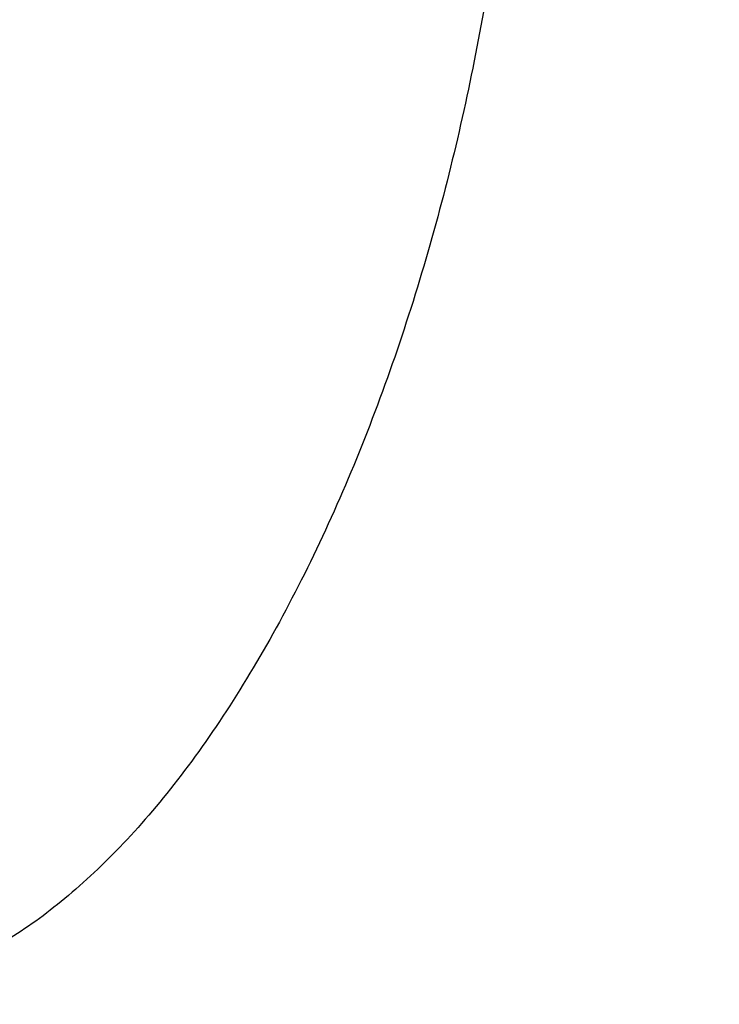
# Model space of a CAD drawing. Header units: millimetres. Extents: x -435 to 414, y -387 to 463.
# Tile 213 of 256: x -292.89 to -286.62, y -243.53 to -234.7. Entities that reach past the tile are written whole.
import ezdxf

# ---------------------------------------------------------------- set-up
doc = ezdxf.new("R2010")
doc.units = ezdxf.units.MM
doc.layers.add('mousse 2', color=7, linetype='Continuous', true_color=0x616161)

msp = doc.modelspace()

# ---------------------------------------------------------------- linework, layer by layer
at = {"layer": 'mousse 2'}
for points, degree in [([(-174.3288, -157.2534, 420), (-295.7795, -214.4396, 420), (-347.7898, -240.6579, 385.3581)], 2), ([(-352.6888, -208.9172, 149.5814), (-347.1206, -208.2404, 85.4677), (-292.3591, -237.957, 40), (-229.3031, -226.512, 40)], 3)]:
    msp.add_open_spline(points, degree=degree, dxfattribs=at)
for points, weights in [([(-349.1887, -235.5262, 149.5413), (-339.7348, -233.9549, 40), (-231.2629, -215.927, 40)], [1, 0.737277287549, 1]), ([(-349.0453, -236.3728, 149.5413), (-339.6012, -234.7437, 40), (-231.2418, -216.0517, 40)], [1, 0.737277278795, 1]), ([(-348.8939, -237.2347, 149.5413), (-339.4601, -235.5468, 40), (-231.2192, -216.1803, 40)], [1, 0.73727732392, 1]), ([(-348.7403, -238.0782, 149.5413), (-339.3169, -236.333, 40), (-231.1958, -216.3088, 40)], [1, 0.737277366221, 1]), ([(-348.5795, -238.9318, 149.5413), (-339.167, -237.1285, 40), (-231.1714, -216.4384, 40)], [1, 0.737277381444, 1]), ([(-348.4122, -239.7905, 149.5413), (-339.0111, -237.9288, 40), (-231.1461, -216.568, 40)], [1, 0.737277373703, 1]), ([(-348.1318, -241.17, 149.5413), (-338.7499, -239.2141, 40), (-231.1045, -216.773, 40)], [1, 0.737277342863, 1]), ([(-347.84, -242.5359, 149.5413), (-338.478, -240.487, 40), (-231.0608, -216.9776, 40)], [1, 0.737277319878, 1]), ([(-292.7874, -326.5117, 149.5413), (-287.1749, -318.7435, 40), (-222.7786, -229.613, 40)], [1, 0.7372773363, 1]), ([(-289.6896, -328.6871, 149.5413), (-284.288, -320.7708, 40), (-222.3115, -229.9409, 40)], [1, 0.737277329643, 1]), ([(-288.491, -232.8071, 54.8388), (-289.5098, -244.2027, 56.286), (-294.7876, -243.3762, 46.0657)], [1, 0.655134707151, 1])]:
    msp.add_rational_spline(points, weights, degree=2, dxfattribs=at)
msp.add_open_spline([(-226.3446, -242.8116, 40), (-228.0638, -242.5663, 40), (-233.8045, -241.7382, 40.0983), (-243.4543, -240.2955, 40.8313), (-252.2408, -238.9205, 42.2619), (-257.9849, -237.9979, 43.5248), (-261.8136, -237.3767, 44.4562), (-266.5909, -236.5897, 45.7925), (-272.2236, -235.6435, 47.6529), (-279.6151, -234.3785, 50.4833), (-288.5982, -232.7986, 54.677), (-297.1449, -231.2435, 59.7309), (-303.6661, -230.0287, 64.2719), (-308.6536, -229.0853, 68.1274), (-313.7799, -228.1, 72.5577), (-318.9661, -227.086, 77.6233), (-323.802, -226.125, 82.9817), (-330.1233, -224.8502, 90.9127), (-335.6124, -223.7172, 99.4068), (-340.2513, -222.744, 108.4744), (-342.9878, -222.1646, 114.746), (-344.982, -221.7396, 120.1276), (-346.6475, -221.3831, 125.2809), (-347.7548, -221.1453, 129.2747), (-348.8588, -220.9079, 133.8781), (-349.7773, -220.7101, 138.3478), (-350.664, -220.5193, 143.9499), (-351.0875, -220.4285, 147.706), (-351.2576, -220.3922, 149.5814)], degree=3, knots=[3.087539, 3.087539, 3.087539, 3.087539, 8.637292, 21.638841, 34.434652, 37.584096, 40.816694, 47.292811, 53.784709, 60.212083, 73.19643, 86.23893, 92.742097, 99.258901, 106.914276, 114.95794, 123.02033, 130.559238, 148.16067, 156.017861, 163.785016, 170.449346, 174.684911, 181.381924, 183.894381, 190.028689, 196.151705, 202.222959, 202.222959, 202.222959, 202.222959], dxfattribs=at)

doc.saveas('drawing.dxf')
